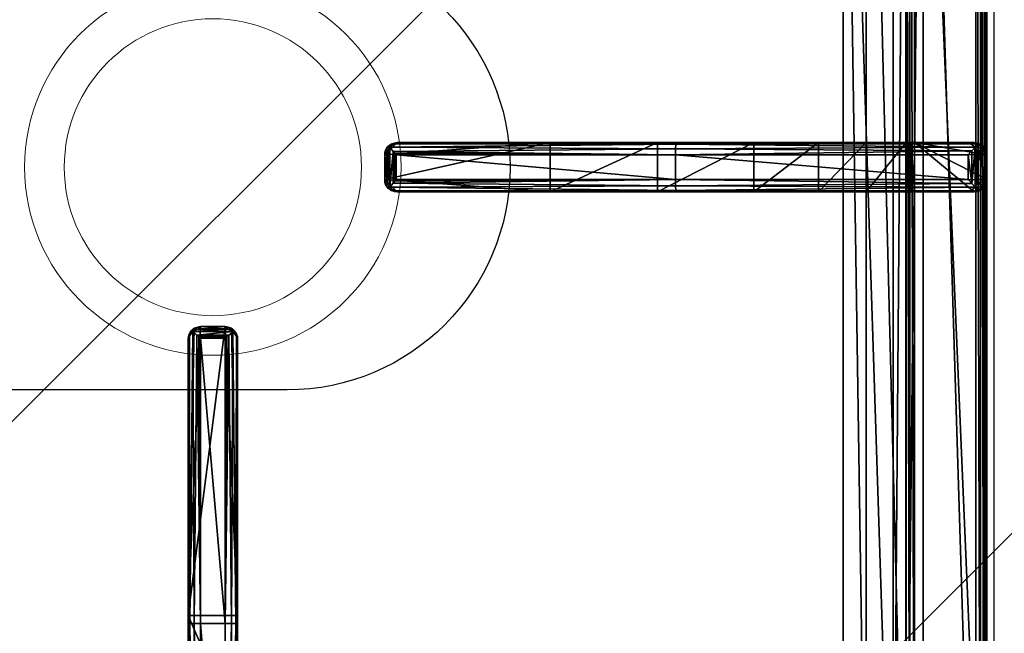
# Model space of a CAD drawing. Header units: millimetres. Extents: x 103872 to 294171, y 5570 to 32737.
# Tile 89 of 117: x 135058 to 135257, y 11759 to 11883. Entities that reach past the tile are written whole.
import ezdxf

# ---------------------------------------------------------------- set-up
doc = ezdxf.new("R2010")
doc.units = ezdxf.units.MM
doc.header["$LTSCALE"] = 2.5
doc.linetypes.add('CONTINUA', pattern=[0])
doc.layers.add('CKD Equipments', color=252, linetype='Continuous', lineweight=0)
doc.layers.add('Dimension', color=40, linetype='Continuous', lineweight=0)
for name, color, linetype in [('IQ_200_3D', 1, 'Continuous'), ('IQ_204_2D', 7, 'CONTINUA'), ('IQ_204_3D', 7, 'Continuous')]:
    doc.layers.add(name, color=color, linetype=linetype)

# ---------------------------------------------------------------- blocks, each defined once
blk = doc.blocks.new('ELECTROLUX-MC7-TOPFYERBRURNERS4')
at = {"layer": 'IQ_200_3D', "color": 8, "invisible_edges": 5}
blk.add_3dface([(800, -655, 900), (745.89, -653.5, 900), (454.11, -653.5, 900), (400, -655, 900)], dxfattribs=at)
at = {"layer": 'IQ_204_2D', "color": 8}
for p, q in [((445.31, -492.25), (507.76, -492.25)), ((507.76, -492.25), (564.89, -492.25)), ((564.89, -492.25), (565.31, -492.25)), ((507.81, -494.75), (445.31, -494.75)), ((507.81, -494.75), (507.81, -499.75)), ((565.46, -494.75), (507.81, -494.75)), ((565.46, -494.75), (565.46, -499.75)), ((567.27, -494.16), (567.27, -500.34)), ((567.36, -494.75), (567.36, -499.75)), ((567.81, -494.75), (567.36, -494.75)), ((567.81, -494.75), (567.81, -499.75)), ((445.31, -499.75), (507.81, -499.75)), ((507.81, -499.75), (565.46, -499.75)), ((567.36, -499.75), (567.81, -499.75)), ((507.76, -502.25), (445.31, -502.25)), ((564.89, -502.25), (507.76, -502.25)), ((565.31, -502.25), (564.89, -502.25)), ((597.5, -531.94), (597.5, -532.39)), ((602.5, -531.94), (597.5, -531.94)), ((602.5, -532.39), (597.5, -532.39)), ((602.5, -532.39), (602.5, -531.94)), ((595, -534.86), (595, -534.44)), ((597.5, -534.29), (597.5, -590.69)), ((602.5, -534.29), (597.5, -534.29)), ((602.5, -590.69), (602.5, -534.29)), ((605, -534.44), (605, -534.86)), ((595, -590.74), (595, -534.86)), ((605, -534.86), (605, -590.74)), ((595, -651.03), (595, -590.74)), ((597.5, -590.69), (597.5, -651.5)), ((602.5, -590.69), (597.5, -590.69)), ((602.5, -651.5), (602.5, -590.69)), ((605, -590.74), (605, -651.03)), ((602.5, -651.5), (597.5, -651.5)), ((422, -653.5), (778, -653.5)), ((602.5, -653.5), (597.5, -653.5)), ((602.5, -653.5), (597.5, -653.5))]:
    blk.add_line(p, q, dxfattribs=at)
blk.add_lwpolyline([(751.02, -112.48), (448.98, -112.48), (448.98, -624.52), (751.02, -624.52)], close=True, dxfattribs=at)
blk.add_lwpolyline([(645, -383.5), (645, -512.25, -1), (555, -512.25), (555, -383.5)], format="xyb", dxfattribs=at)
at = {"layer": 'IQ_204_2D', "color": 8, "extrusion": (0, 0, -1)}
for centre, major_axis, ratio, start_param, end_param in [((507.76, -494.75), (0, 2.5), 0.02182, 0, 1.570796), ((564.89, -494.75), (0, 2.5), 0.951091, 0, 0.914364), ((565.31, -494.75), (-2.5, 0), 0.99863, 1.570796, 3.141593), ((563.89, -494.75), (-3.47, 0), 0.720185, 2.903047, 3.141593), ((507.76, -499.75), (0, 2.5), 0.02182, 1.570796, 3.141593), ((565.31, -499.75), (2.5, 0), 0.99863, 0, 1.570796), ((563.89, -499.75), (3.47, 0), 0.720185, 0, 0.238546), ((564.89, -499.75), (0, 2.5), 0.951091, 2.227228, 3.141593), ((597.5, -534.44), (0, 2.5), 0.99863, -1.570796, 0), ((602.5, -534.44), (0, 2.5), 0.99863, 0, 1.570796), ((597.5, -534.86), (2.5, 0), 0.951091, 3.141593, 4.055957), ((602.5, -534.86), (2.5, 0), 0.951091, -0.914364, 0), ((597.5, -590.74), (-2.5, 0), 0.02182, 0, 1.570796), ((602.5, -590.74), (-2.5, 0), 0.02182, 1.570796, 3.141593), ((597.5, -651.03), (-2.5, 0), 0.948965, -0.895145, 0), ((602.5, -651.03), (-2.5, 0), 0.948965, 3.141593, 4.036737)]:
    blk.add_ellipse(centre, major_axis=major_axis, ratio=ratio, start_param=start_param, end_param=end_param, dxfattribs=at)
at = {"layer": 'IQ_204_2D', "color": 8}
for points, knots in [([(566.78, -493.22), (566.69, -493.33), (566.59, -493.44), (566.41, -493.66), (566.32, -493.77), (566.13, -493.99), (566.03, -494.1), (565.85, -494.31), (565.75, -494.41), (565.63, -494.55), (565.59, -494.6), (565.54, -494.66), (565.52, -494.68), (565.5, -494.7), (565.49, -494.71), (565.47, -494.73), (565.47, -494.73), (565.47, -494.74), (565.46, -494.74), (565.46, -494.74), (565.46, -494.74), (565.46, -494.75), (565.46, -494.75), (565.46, -494.75), (565.46, -494.75), (565.46, -494.75), (565.46, -494.75), (565.46, -494.75)], [5.918781, 5.918781, 5.918781, 5.918781, 6.382244, 6.382244, 6.833826, 6.833826, 7.285407, 7.285407, 7.736989, 7.736989, 7.96278, 7.96278, 8.075675, 8.075675, 8.132123, 8.132123, 8.160346, 8.160346, 8.174458, 8.174458, 8.181514, 8.181514, 8.185042, 8.185042, 8.186806, 8.186806, 8.18857, 8.18857, 8.18857, 8.18857]), ([(567.27, -494.16), (567.24, -494.06), (567.2, -493.95), (567.06, -493.63), (566.93, -493.42), (566.78, -493.22)], [0.764042, 0.764042, 0.764042, 0.764042, 1.153889, 1.153889, 2.012527, 2.012527, 2.012527, 2.012527]), ([(565.46, -499.75), (565.46, -499.75), (565.46, -499.75), (565.46, -499.75), (565.46, -499.75), (565.46, -499.75), (565.46, -499.75), (565.46, -499.76), (565.46, -499.76), (565.46, -499.76), (565.47, -499.76), (565.47, -499.77), (565.47, -499.77), (565.49, -499.79), (565.5, -499.8), (565.52, -499.82), (565.54, -499.84), (565.59, -499.9), (565.63, -499.95), (565.75, -500.09), (565.85, -500.19), (566.03, -500.4), (566.13, -500.51), (566.32, -500.73), (566.41, -500.84), (566.59, -501.06), (566.69, -501.17), (566.78, -501.28)], [8.188054, 8.188054, 8.188054, 8.188054, 8.189818, 8.189818, 8.191582, 8.191582, 8.19511, 8.19511, 8.202166, 8.202166, 8.216278, 8.216278, 8.244501, 8.244501, 8.300949, 8.300949, 8.413844, 8.413844, 8.639635, 8.639635, 9.091217, 9.091217, 9.542798, 9.542798, 9.99438, 9.99438, 10.457843, 10.457843, 10.457843, 10.457843]), ([(566.78, -501.28), (566.93, -501.08), (567.06, -500.87), (567.2, -500.55), (567.24, -500.44), (567.27, -500.34)], [11.917214, 11.917214, 11.917214, 11.917214, 12.775852, 12.775852, 13.165698, 13.165698, 13.165698, 13.165698]), ([(597.5, -532.39), (597.36, -532.39), (597.21, -532.41), (596.91, -532.48), (596.75, -532.53), (596.38, -532.69), (596.17, -532.82), (595.97, -532.97)], [0, 0, 0, 0, 0.576945, 0.576945, 1.153889, 1.153889, 2.012527, 2.012527, 2.012527, 2.012527]), ([(604.03, -532.97), (603.83, -532.82), (603.62, -532.69), (603.25, -532.53), (603.09, -532.48), (602.79, -532.41), (602.64, -532.39), (602.5, -532.39)], [11.914788, 11.914788, 11.914788, 11.914788, 12.773425, 12.773425, 13.35037, 13.35037, 13.927314, 13.927314, 13.927314, 13.927314]), ([(595.97, -532.97), (596.08, -533.06), (596.19, -533.16), (596.41, -533.34), (596.52, -533.43), (596.74, -533.62), (596.85, -533.72), (597.06, -533.9), (597.16, -533.99), (597.3, -534.12), (597.34, -534.16), (597.41, -534.21), (597.43, -534.23), (597.45, -534.25), (597.46, -534.26), (597.48, -534.27), (597.48, -534.28), (597.49, -534.28), (597.49, -534.29), (597.49, -534.29), (597.49, -534.29), (597.5, -534.29), (597.5, -534.29), (597.5, -534.29), (597.5, -534.29), (597.5, -534.29), (597.5, -534.29), (597.5, -534.29)], [5.917739, 5.917739, 5.917739, 5.917739, 6.381174, 6.381174, 6.832619, 6.832619, 7.284064, 7.284064, 7.735508, 7.735508, 7.961231, 7.961231, 8.074092, 8.074092, 8.130523, 8.130523, 8.158738, 8.158738, 8.172846, 8.172846, 8.179899, 8.179899, 8.183426, 8.183426, 8.18519, 8.18519, 8.186953, 8.186953, 8.186953, 8.186953]), ([(602.5, -534.29), (602.5, -534.29), (602.5, -534.29), (602.5, -534.29), (602.5, -534.29), (602.5, -534.29), (602.5, -534.29), (602.51, -534.29), (602.51, -534.29), (602.51, -534.29), (602.51, -534.28), (602.52, -534.28), (602.52, -534.27), (602.54, -534.26), (602.55, -534.25), (602.57, -534.23), (602.59, -534.21), (602.66, -534.16), (602.7, -534.12), (602.84, -533.99), (602.94, -533.9), (603.15, -533.72), (603.26, -533.62), (603.48, -533.43), (603.59, -533.34), (603.81, -533.16), (603.92, -533.06), (604.03, -532.97)], [8.18747, 8.18747, 8.18747, 8.18747, 8.189233, 8.189233, 8.190997, 8.190997, 8.194524, 8.194524, 8.201577, 8.201577, 8.215685, 8.215685, 8.2439, 8.2439, 8.300331, 8.300331, 8.413192, 8.413192, 8.638915, 8.638915, 9.09036, 9.09036, 9.541804, 9.541804, 9.993249, 9.993249, 10.456684, 10.456684, 10.456684, 10.456684]), ([(597.5, -651.5), (597.36, -651.63), (597.21, -651.76), (596.91, -652.03), (596.75, -652.17), (596.37, -652.51), (596.14, -652.71), (595.94, -652.88)], [0, 0, 0, 0, 0.576945, 0.576945, 1.153889, 1.153889, 2.068716, 2.068716, 2.068716, 2.068716]), ([(604.06, -652.88), (603.86, -652.71), (603.63, -652.51), (603.25, -652.17), (603.09, -652.03), (602.79, -651.76), (602.64, -651.63), (602.5, -651.5)], [11.858599, 11.858599, 11.858599, 11.858599, 12.773425, 12.773425, 13.35037, 13.35037, 13.927314, 13.927314, 13.927314, 13.927314]), ([(595.94, -652.88), (596.14, -653.05), (596.37, -653.19), (596.75, -653.36), (596.91, -653.41), (597.21, -653.47), (597.36, -653.49), (597.5, -653.5)], [11.858599, 11.858599, 11.858599, 11.858599, 12.773425, 12.773425, 13.35037, 13.35037, 13.927314, 13.927314, 13.927314, 13.927314]), ([(602.5, -653.5), (602.64, -653.49), (602.79, -653.47), (603.09, -653.41), (603.25, -653.36), (603.63, -653.19), (603.86, -653.05), (604.06, -652.88)], [0, 0, 0, 0, 0.576945, 0.576945, 1.153889, 1.153889, 2.068716, 2.068716, 2.068716, 2.068716])]:
    blk.add_open_spline(points, degree=3, knots=knots, dxfattribs=at)
at = {"layer": 'IQ_204_3D', "color": 8}
mesh = blk.add_polyface(dxfattribs=at)
corners = [(779.78, -85.71, 904.1), (780, -85.5, 900), (779.52, -84.72, 904.14), (779.73, -84.5, 900), (778, -83.5, 900), (778.78, -83.98, 904.14), (779, -83.77, 900), (777.79, -83.72, 904.1), (779.48, -85.71, 905.06), (779.29, -84.85, 905), (778.65, -85.21, 905.73), (778.76, -85.71, 905.75), (778.65, -84.21, 905), (777.79, -84.02, 905.06), (778.29, -84.85, 905.73), (777.79, -84.74, 905.75), (777.79, -85.71, 906), (422.21, -85.71, 906), (422.21, -84.74, 905.75), (422.21, -84.02, 905.06), (422.21, -83.72, 904.1), (422, -83.5, 900), (765.45, -638.95, 900), (422, -653.5, 900), (434.55, -638.95, 900), (765.45, -98.05, 900), (780, -651.5, 900), (434.55, -98.05, 900), (420, -85.5, 900), (421, -83.77, 900), (779.73, -652.5, 900), (779, -653.23, 900), (778, -653.5, 900), (420, -651.5, 900), (420.27, -652.5, 900), (421, -653.23, 900), (420.27, -84.5, 900), (421.22, -83.98, 904.14), (420.48, -84.72, 904.14), (420.22, -85.71, 904.1), (421.35, -84.21, 905), (421.71, -84.85, 905.73), (420.71, -84.85, 905), (420.52, -85.71, 905.06), (421.35, -85.21, 905.73), (421.24, -85.71, 905.75), (422.21, -651.29, 906), (421.24, -651.29, 905.75), (420.52, -651.29, 905.06), (420.22, -651.29, 904.1), (420.48, -652.28, 904.14), (421.22, -653.02, 904.14), (422.21, -653.28, 904.1), (420.71, -652.15, 905), (421.35, -651.79, 905.73), (421.35, -652.79, 905), (422.21, -652.98, 905.06), (421.71, -652.15, 905.73), (422.21, -652.26, 905.75), (435.55, -637.95, 899.73), (435.55, -99.05, 899.73), (436.28, -99.78, 899), (436.28, -637.22, 899), (438.88, -634.62, 902.5), (438.88, -102.38, 902.5), (436.31, -637.19, 905.06), (436.31, -99.81, 905.06), (432.81, -96.31, 906), (432.81, -640.69, 906), (448.98, -624.52, 885), (448.98, -112.48, 885), (444.36, -107.86, 885), (444.36, -629.14, 885), (777.79, -653.28, 904.1), (777.79, -652.98, 905.06), (777.79, -651.29, 906), (777.79, -652.26, 905.75), (763.72, -637.22, 899), (764.45, -637.95, 899.73), (764.45, -99.05, 899.73), (763.72, -99.78, 899), (767.19, -640.69, 906), (767.19, -96.31, 906), (778.78, -653.02, 904.14), (779.52, -652.28, 904.14), (779.78, -651.29, 904.1), (778.65, -652.79, 905), (778.29, -652.15, 905.73), (779.29, -652.15, 905), (779.48, -651.29, 905.06), (778.65, -651.79, 905.73), (778.76, -651.29, 905.75), (761.12, -634.62, 902.5), (751.02, -624.52, 885), (763.69, -637.19, 905.06), (755.64, -629.14, 885), (755.64, -107.86, 885), (751.02, -112.48, 885), (761.12, -102.38, 902.5), (763.69, -99.81, 905.06)]
mesh.append_faces([[corners[k] for k in face] for face in [(16, 10, 14), (17, 41, 44), (46, 54, 57), (75, 87, 90)]], dxfattribs={"color": 8})
mesh.append_faces([[corners[k] for k in face] for face in [(4, 5, 6), (8, 10, 11), (16, 11, 10), (15, 16, 14), (7, 19, 13), (13, 18, 15), (28, 38, 36), (19, 41, 18), (17, 18, 41), (45, 17, 44), (39, 48, 43), (43, 47, 45), (23, 51, 35), (48, 54, 47), (46, 47, 54), (58, 46, 57), (52, 74, 56), (76, 56, 74), (26, 84, 30), (74, 87, 76), (85, 88, 84), (88, 87, 86), (75, 76, 87), (91, 75, 90), (85, 8, 89), (11, 89, 8)]], dxfattribs={"vtx0": -1, "color": 8})
mesh.append_faces([[corners[k] for k in face] for face in [(16, 15, 17), (22, 23, 24), (25, 26, 22), (27, 21, 25), (21, 28, 29), (6, 1, 4), (4, 25, 21), (24, 28, 27), (35, 33, 23), (26, 25, 1), (23, 22, 32), (17, 45, 46), (75, 81, 46), (81, 16, 82), (46, 67, 17), (17, 82, 16), (93, 72, 69), (72, 93, 95), (70, 71, 97), (97, 95, 93)]], dxfattribs={"vtx0": -1, "vtx1": -1, "color": 8})
mesh.append_faces([[corners[k] for k in face] for face in [(21, 27, 28), (4, 1, 25), (26, 32, 22), (24, 23, 33)]], dxfattribs={"vtx0": -1, "vtx1": -1, "vtx2": -1, "color": 8})
mesh.append_faces([[corners[k] for k in face] for face in [(17, 15, 18), (24, 33, 28), (46, 45, 47), (75, 58, 76), (16, 91, 11)]], dxfattribs={"vtx0": -1, "vtx2": -1, "color": 8})
mesh.append_faces([[corners[k] for k in face] for face in [(0, 1, 2), (5, 2, 6), (8, 0, 9), (5, 12, 2), (5, 7, 12), (12, 13, 14), (12, 14, 9), (2, 9, 0), (10, 9, 14), (19, 18, 13), (4, 21, 7), (30, 31, 26), (34, 33, 35), (20, 21, 37), (38, 37, 36), (19, 20, 40), (38, 42, 37), (38, 39, 42), (42, 43, 44), (42, 44, 40), (37, 40, 20), (41, 40, 44), (48, 47, 43), (28, 33, 39), (49, 33, 50), (51, 50, 35), (48, 49, 53), (51, 55, 50), (51, 52, 55), (55, 56, 57), (55, 57, 53), (50, 53, 49), (54, 53, 57), (24, 27, 59), (61, 62, 60), (63, 64, 65), (67, 68, 66), (69, 70, 63), (61, 71, 62), (73, 74, 52), (58, 56, 76), (32, 73, 23), (62, 77, 59), (22, 24, 78), (27, 25, 60), (80, 61, 79), (73, 32, 83), (84, 83, 30), (74, 73, 86), (88, 89, 90), (88, 86, 84), (83, 84, 86), (92, 93, 63), (68, 81, 65), (92, 63, 94), (72, 95, 62), (95, 96, 77), (98, 97, 92), (81, 82, 94), (98, 92, 99), (77, 80, 78), (25, 22, 79), (0, 8, 85), (91, 89, 11), (80, 96, 61), (70, 97, 64), (64, 98, 66), (82, 67, 99), (1, 0, 26)]], dxfattribs={"vtx1": -1, "color": 8})
mesh.append_faces([[corners[k] for k in face] for face in [(31, 32, 26), (75, 46, 58), (75, 16, 81), (81, 68, 46), (68, 67, 46), (67, 82, 17), (70, 69, 71), (72, 71, 69), (71, 96, 97), (96, 95, 97), (16, 75, 91)]], dxfattribs={"vtx1": -1, "vtx2": -1, "color": 8})
mesh.append_faces([[corners[k] for k in face] for face in [(1, 3, 2), (4, 7, 5), (2, 3, 6), (8, 9, 10), (7, 13, 12), (12, 9, 2), (13, 15, 14), (7, 20, 19), (21, 20, 7), (6, 3, 1), (28, 36, 29), (21, 29, 37), (28, 39, 38), (37, 29, 36), (19, 40, 41), (39, 43, 42), (42, 40, 37), (43, 45, 44), (39, 49, 48), (33, 49, 39), (33, 34, 50), (23, 52, 51), (50, 34, 35), (48, 53, 54), (52, 56, 55), (55, 53, 50), (56, 58, 57), (27, 60, 59), (62, 59, 60), (64, 66, 65), (68, 65, 66), (70, 64, 63), (71, 72, 62), (73, 52, 23), (77, 78, 59), (24, 59, 78), (25, 79, 60), (61, 60, 79), (32, 31, 83), (26, 85, 84), (83, 31, 30), (74, 86, 87), (73, 83, 86), (85, 89, 88), (88, 90, 87), (89, 91, 90), (93, 69, 63), (81, 94, 65), (63, 65, 94), (95, 77, 62), (96, 80, 77), (97, 93, 92), (82, 99, 94), (92, 94, 99), (80, 79, 78), (22, 78, 79), (96, 71, 61), (97, 98, 64), (98, 99, 66), (67, 66, 99), (0, 85, 26)]], dxfattribs={"vtx2": -1, "color": 8})
mesh = blk.add_polyface(dxfattribs=at)
corners = [(567.34, -494.45, 930.72), (567.81, -494.75, 922), (567.27, -494.16, 931.11), (567.36, -494.6, 930.62), (567.36, -494.75, 930.59), (567.48, -493.5, 922), (566.78, -493.22, 931.91), (565.31, -492.25, 922), (565.94, -492.51, 931.06), (566.56, -492.58, 922), (564.89, -492.25, 930.01), (507.79, -492.58, 933.75), (507.76, -492.25, 932.5), (507.81, -493.5, 934.67), (566.08, -494.04, 932.35), (565.46, -494.74, 932.48), (507.81, -494.75, 935), (565.48, -494.72, 932.48), (565.52, -494.68, 932.48), (565.58, -494.6, 932.47), (565.74, -494.43, 932.45), (509.4, -492.25, 922), (466.99, -492.25, 904.45), (422.81, -492.25, 910), (486.45, -492.25, 917.44), (453.98, -492.25, 885), (436.28, -492.25, 899), (444.36, -492.25, 885), (435.83, -492.25, 899.53), (435.23, -492.25, 899.88), (434.55, -492.25, 900), (422.81, -492.25, 900), (425.83, -492.25, 921.25), (434.06, -492.25, 929.49), (445.31, -492.25, 932.5), (567.48, -501, 922), (509.4, -502.25, 922), (567.81, -499.75, 922), (566.56, -501.92, 922), (565.31, -502.25, 922), (445.31, -494.75, 935), (445.31, -493.5, 934.67), (432.81, -494.75, 931.65), (432.98, -493.5, 931.36), (423.66, -494.75, 922.5), (433.44, -492.58, 930.57), (445.31, -492.58, 933.75), (424.75, -492.58, 921.87), (423.95, -493.5, 922.33), (421.56, -492.58, 910), (420.31, -494.75, 910), (420.65, -493.5, 910), (421.56, -492.58, 900), (420.31, -494.75, 900), (420.65, -493.5, 900), (445.31, -499.75, 935), (507.81, -499.75, 935), (432.81, -499.75, 931.65), (423.66, -499.75, 922.5), (420.31, -499.75, 910), (420.31, -499.75, 900), (434.55, -502.25, 900), (422.81, -502.25, 900), (421.56, -501.92, 900), (420.65, -501, 900), (564.89, -502.25, 930.01), (566.78, -501.28, 931.91), (567.27, -500.34, 931.11), (567.36, -499.75, 930.59), (567.36, -499.9, 930.62), (567.34, -500.05, 930.72), (565.94, -501.99, 931.06), (507.76, -502.25, 932.5), (486.45, -502.25, 917.44), (445.31, -502.25, 932.5), (434.06, -502.25, 929.49), (425.83, -502.25, 921.25), (422.81, -502.25, 910), (466.99, -502.25, 904.45), (435.23, -502.25, 899.88), (435.83, -502.25, 899.53), (444.36, -502.25, 885), (453.98, -502.25, 885), (436.28, -502.25, 899), (507.79, -501.92, 933.75), (566.08, -500.46, 932.35), (507.81, -501, 934.67), (565.74, -500.07, 932.45), (565.58, -499.9, 932.47), (565.52, -499.82, 932.48), (565.48, -499.78, 932.48), (565.46, -499.75, 932.48), (420.65, -501, 910), (423.95, -501, 922.33), (424.75, -501.92, 921.87), (421.56, -501.92, 910), (433.44, -501.92, 930.57), (432.98, -501, 931.36), (445.31, -501.92, 933.75), (445.31, -501, 934.67)]
mesh.append_faces([[corners[k] for k in face] for face in [(2, 5, 6), (8, 6, 9), (9, 6, 5), (8, 11, 6), (6, 13, 14), (35, 66, 38), (66, 35, 67), (66, 71, 38), (85, 86, 66), (66, 84, 71)]], dxfattribs={"color": 8})
mesh.append_faces([[corners[k] for k in face] for face in [(7, 8, 9), (11, 13, 6), (42, 41, 43), (45, 48, 43), (32, 49, 47), (50, 48, 51), (51, 47, 49), (40, 13, 41), (41, 11, 46), (53, 51, 54), (54, 49, 52), (55, 42, 57), (50, 58, 44), (44, 57, 42), (37, 67, 35), (86, 84, 66), (58, 92, 93), (94, 97, 93), (75, 98, 96), (55, 97, 99), (99, 96, 98), (59, 64, 92), (62, 95, 63), (63, 92, 64), (86, 55, 99), (67, 6, 66), (14, 66, 6), (21, 73, 24), (82, 22, 78), (78, 24, 73)]], dxfattribs={"vtx0": -1, "color": 8})
mesh.append_faces([[corners[k] for k in face] for face in [(10, 21, 12), (22, 23, 24), (25, 26, 22), (24, 12, 21), (7, 5, 21), (35, 36, 37), (23, 49, 32), (34, 46, 12), (13, 11, 41), (54, 31, 53), (62, 60, 61), (36, 72, 73), (77, 73, 76), (83, 78, 80), (74, 98, 75), (4, 0, 68), (1, 4, 37)]], dxfattribs={"vtx0": -1, "vtx1": -1, "color": 8})
mesh.append_faces([[corners[k] for k in face] for face in [(15, 17, 16), (17, 18, 16), (18, 19, 16), (23, 22, 30), (31, 61, 53), (77, 61, 78), (88, 89, 56), (89, 90, 56), (90, 91, 56), (16, 56, 15), (56, 91, 15), (18, 89, 19), (89, 18, 90), (15, 90, 17), (90, 15, 91), (17, 90, 18), (89, 88, 19), (70, 68, 0)]], dxfattribs={"vtx0": -1, "vtx1": -1, "vtx2": -1, "color": 8})
mesh.append_faces([[corners[k] for k in face] for face in [(12, 11, 8), (16, 14, 13), (21, 1, 37), (34, 45, 46), (12, 46, 11), (23, 52, 49), (77, 78, 73), (72, 71, 84), (77, 94, 95), (72, 84, 98), (84, 86, 99)]], dxfattribs={"vtx0": -1, "vtx2": -1, "color": 8})
mesh.append_faces([[corners[k] for k in face] for face in [(0, 1, 2), (0, 3, 1), (10, 12, 8), (20, 14, 16), (7, 21, 10), (31, 23, 30), (9, 5, 7), (38, 39, 35), (40, 41, 42), (42, 43, 44), (45, 33, 47), (45, 43, 46), (32, 47, 33), (48, 44, 43), (41, 46, 43), (31, 52, 23), (51, 49, 54), (40, 55, 16), (40, 42, 55), (58, 57, 44), (50, 53, 59), (30, 61, 31), (63, 64, 62), (39, 38, 65), (70, 67, 37), (71, 65, 38), (39, 65, 36), (62, 61, 77), (81, 82, 83), (65, 71, 72), (87, 88, 56), (59, 92, 58), (58, 93, 57), (94, 76, 96), (94, 93, 95), (75, 96, 76), (97, 57, 93), (92, 95, 93), (60, 64, 59), (95, 92, 63), (98, 84, 99), (2, 6, 67), (20, 87, 14), (20, 19, 87), (85, 66, 14), (3, 0, 4), (2, 67, 0), (69, 68, 70), (36, 73, 21), (22, 24, 78), (81, 27, 82), (83, 26, 81), (26, 83, 28), (61, 30, 79), (29, 28, 79)]], dxfattribs={"vtx1": -1, "color": 8})
mesh.append_faces([[corners[k] for k in face] for face in [(3, 4, 1), (26, 28, 22), (28, 29, 22), (29, 30, 22), (23, 32, 24), (32, 33, 24), (33, 34, 24), (34, 12, 24), (5, 1, 21), (39, 36, 35), (36, 21, 37), (40, 16, 13), (55, 56, 16), (64, 60, 62), (60, 53, 61), (68, 69, 37), (65, 72, 36), (72, 74, 73), (74, 75, 73), (75, 76, 73), (61, 79, 78), (79, 80, 78), (82, 78, 83), (86, 85, 56), (62, 77, 95), (56, 55, 86), (74, 72, 98), (88, 87, 19), (67, 70, 0), (4, 68, 37)]], dxfattribs={"vtx1": -1, "vtx2": -1, "color": 8})
mesh.append_faces([[corners[k] for k in face] for face in [(1, 5, 2), (7, 10, 8), (19, 20, 16), (25, 27, 26), (34, 33, 45), (45, 47, 48), (50, 44, 48), (51, 48, 47), (53, 50, 51), (50, 59, 58), (53, 60, 59), (54, 52, 31), (69, 70, 37), (85, 87, 56), (77, 76, 94), (94, 96, 97), (55, 57, 97), (99, 97, 96), (87, 85, 14), (82, 25, 22), (27, 25, 82), (26, 27, 81), (83, 80, 28), (30, 29, 79), (28, 80, 79)]], dxfattribs={"vtx2": -1, "color": 8})
mesh = blk.add_polyface(dxfattribs=at)
corners = [(595, -649.29, 932.5), (595, -651, 900), (595.25, -650.32, 933.58), (596.25, -653.16, 900), (595.94, -651.14, 934.45), (595.33, -652.25, 900), (596.7, -651.6, 933.81), (597.5, -651.77, 933.1), (597.5, -653.5, 900), (602.5, -651.77, 933.1), (602.5, -653.5, 900), (595, -638.95, 900), (605, -638.95, 900), (605, -651, 900), (604.67, -652.25, 900), (603.75, -653.16, 900), (595, -590.74, 932.5), (595, -587.05, 917.44), (595, -565.35, 922), (595, -534.44, 922), (595, -534.86, 930.01), (595, -606.51, 904.45), (595, -619.52, 885), (595, -637.22, 899), (595, -629.14, 885), (595, -637.67, 899.53), (595, -638.27, 899.88), (596.72, -532.55, 931.28), (596.25, -532.27, 922), (595.97, -532.97, 931.91), (597.5, -532.39, 930.59), (597.5, -531.94, 922), (595.33, -533.19, 922), (595.26, -533.81, 931.06), (595.33, -590.71, 933.75), (596.25, -590.69, 934.67), (596.79, -533.67, 932.35), (597.49, -534.29, 932.48), (597.5, -590.69, 935), (597.47, -534.26, 932.48), (597.43, -534.23, 932.48), (597.35, -534.16, 932.47), (597.18, -534.01, 932.45), (602.5, -531.94, 922), (605, -565.35, 922), (605, -534.44, 922), (604.67, -533.19, 922), (603.75, -532.27, 922), (596.7, -650.48, 934.87), (597.5, -649.77, 935), (602.5, -532.39, 930.59), (604.03, -532.97, 931.91), (603.21, -533.67, 932.35), (602.65, -534.16, 932.47), (602.57, -534.23, 932.48), (602.53, -534.27, 932.48), (602.5, -534.29, 932.48), (602.82, -534.01, 932.45), (603.28, -532.55, 931.28), (602.5, -590.69, 935), (602.5, -649.77, 935), (603.3, -651.6, 933.81), (604.06, -651.14, 934.45), (603.3, -650.48, 934.87), (604.75, -650.32, 933.58), (605, -649.29, 932.5), (604.67, -590.71, 933.75), (605, -590.74, 932.5), (603.75, -590.69, 934.67), (605, -606.51, 904.45), (605, -587.05, 917.44), (605, -638.27, 899.88), (605, -637.67, 899.53), (605, -629.14, 885), (605, -619.52, 885), (605, -637.22, 899), (605, -534.86, 930.01), (604.74, -533.81, 931.06)]
mesh.append_faces([[corners[k] for k in face] for face in [(3, 4, 5), (4, 3, 6), (7, 6, 8), (8, 6, 3), (4, 2, 5), (27, 28, 29), (30, 31, 27), (31, 28, 27), (28, 32, 29), (29, 32, 33), (33, 34, 29), (29, 35, 36), (48, 35, 4), (49, 38, 48), (4, 34, 2), (61, 15, 62), (9, 10, 61), (10, 15, 61), (15, 14, 62), (62, 14, 64), (64, 66, 62), (62, 68, 63), (60, 63, 59), (47, 51, 46), (51, 47, 58), (50, 58, 43), (43, 58, 47), (51, 77, 46), (52, 68, 51), (51, 66, 77)]], dxfattribs={"color": 8})
mesh.append_faces([[corners[k] for k in face] for face in [(19, 33, 32), (34, 35, 29), (38, 35, 48), (35, 34, 4), (60, 48, 63), (13, 64, 14), (66, 68, 62), (68, 66, 51), (18, 70, 17), (74, 21, 69), (69, 17, 70)]], dxfattribs={"vtx0": -1, "color": 8})
mesh.append_faces([[corners[k] for k in face] for face in [(3, 1, 8), (13, 10, 12), (16, 17, 0), (17, 16, 18), (20, 18, 16), (22, 23, 21), (43, 44, 31), (44, 43, 45), (47, 45, 43), (41, 53, 42), (65, 70, 67)]], dxfattribs={"vtx0": -1, "vtx1": -1, "color": 8})
mesh.append_faces([[corners[k] for k in face] for face in [(12, 8, 1), (11, 0, 21), (37, 39, 38), (39, 40, 38), (40, 41, 38), (53, 41, 54), (39, 55, 40), (56, 55, 37), (37, 55, 39), (55, 54, 40), (40, 54, 41), (37, 38, 56), (38, 59, 56), (65, 12, 69), (53, 54, 59), (54, 55, 59), (55, 56, 59)]], dxfattribs={"vtx0": -1, "vtx1": -1, "vtx2": -1, "color": 8})
mesh.append_faces([[corners[k] for k in face] for face in [(16, 34, 33), (38, 36, 35), (16, 2, 34), (67, 66, 64), (65, 69, 70), (69, 72, 75), (67, 77, 66)]], dxfattribs={"vtx0": -1, "vtx2": -1, "color": 8})
mesh.append_faces([[corners[k] for k in face] for face in [(0, 1, 2), (5, 2, 1), (7, 8, 9), (11, 12, 1), (14, 15, 13), (1, 0, 11), (19, 18, 20), (20, 33, 19), (20, 16, 33), (42, 36, 38), (32, 28, 19), (46, 45, 47), (0, 2, 16), (30, 27, 50), (29, 51, 27), (51, 29, 52), (57, 52, 42), (58, 50, 27), (6, 61, 4), (6, 7, 61), (4, 62, 48), (49, 48, 60), (65, 64, 13), (65, 67, 64), (13, 12, 65), (73, 74, 75), (45, 76, 44), (45, 46, 76), (77, 76, 46), (76, 77, 67), (57, 53, 59), (31, 30, 43), (44, 70, 18), (21, 17, 69), (74, 73, 22), (73, 75, 24), (23, 75, 25), (12, 11, 71), (26, 25, 71)]], dxfattribs={"vtx1": -1, "color": 8})
mesh.append_faces([[corners[k] for k in face] for face in [(15, 10, 13), (10, 8, 12), (17, 21, 0), (23, 25, 21), (25, 26, 21), (26, 11, 21), (28, 31, 19), (44, 18, 31), (18, 19, 31), (38, 49, 59), (12, 71, 69), (71, 72, 69), (74, 69, 75), (70, 44, 67), (76, 67, 44), (68, 52, 59)]], dxfattribs={"vtx1": -1, "vtx2": -1, "color": 8})
mesh.append_faces([[corners[k] for k in face] for face in [(8, 10, 9), (3, 5, 1), (22, 24, 23), (41, 42, 38), (29, 36, 52), (53, 57, 42), (51, 58, 27), (52, 36, 42), (49, 60, 59), (7, 9, 61), (61, 62, 4), (62, 63, 48), (59, 63, 68), (52, 57, 59), (30, 50, 43), (74, 22, 21), (73, 24, 22), (75, 23, 24), (75, 72, 25), (11, 26, 71), (25, 72, 71)]], dxfattribs={"vtx2": -1, "color": 8})
blk = doc.blocks.new('ELECTROLUX-MC-BURNER6')
for radius in [38, 30]:
    blk.add_circle((0, 0), radius)
blk = doc.blocks.new('ARCH')
at = {"layer": 'CKD Equipments', "color": 8}
for points in [[(116417.15, 11253.55, -230), (115864.15, 11253.55, -230), (115864.15, 12053.55, -230), (116417.15, 12053.55, -230)], [(116417.15, 11253.55, -230), (116417.15, 12053.55, -230), (116417.15, 12053.55, 20), (116417.15, 11253.55, 20)], [(116472.99, 11253.55, -225.59), (116417.15, 11253.55, -219.46), (116417.15, 12053.55, -219.46), (116472.99, 12053.55, -225.59)], [(116417.15, 11253.55, -219.46), (116417.15, 11253.55, 20), (116417.15, 12053.55, 20), (116417.15, 12053.55, -219.46)], [(116417.15, 11253.55, 20), (116479.15, 11253.55, 20), (116479.15, 12053.55, 20), (116417.15, 12053.55, 20)]]:
    blk.add_3dface(points, dxfattribs=at)
at = {"layer": 'CKD Equipments', "color": 8, "rotation": 90}
for name, p in [('ELECTROLUX-MC7-TOPFYERBRURNERS4', (115762.15, 11253.55, -880)), ('ELECTROLUX-MC-BURNER6', (116259.4, 11853.55, -880))]:
    blk.add_blockref(name, p, dxfattribs=at)

msp = doc.modelspace()

# ---------------------------------------------------------------- block references
at = {"layer": 'Dimension'}
msp.add_blockref('ARCH', (18837.33, 0), dxfattribs=at)

# ---------------------------------------------------------------- next in the draw order: hatches: boundary and pattern name
h = msp.add_hatch(dxfattribs=at)
h.set_pattern_fill('ANSI31', color=5, scale=50)
h.paths.add_polyline_path([(137058.16, 13210.58), (134558.16, 13210.58), (134558.16, 8500.58), (137058.16, 8500.58)])

doc.saveas('drawing.dxf')
